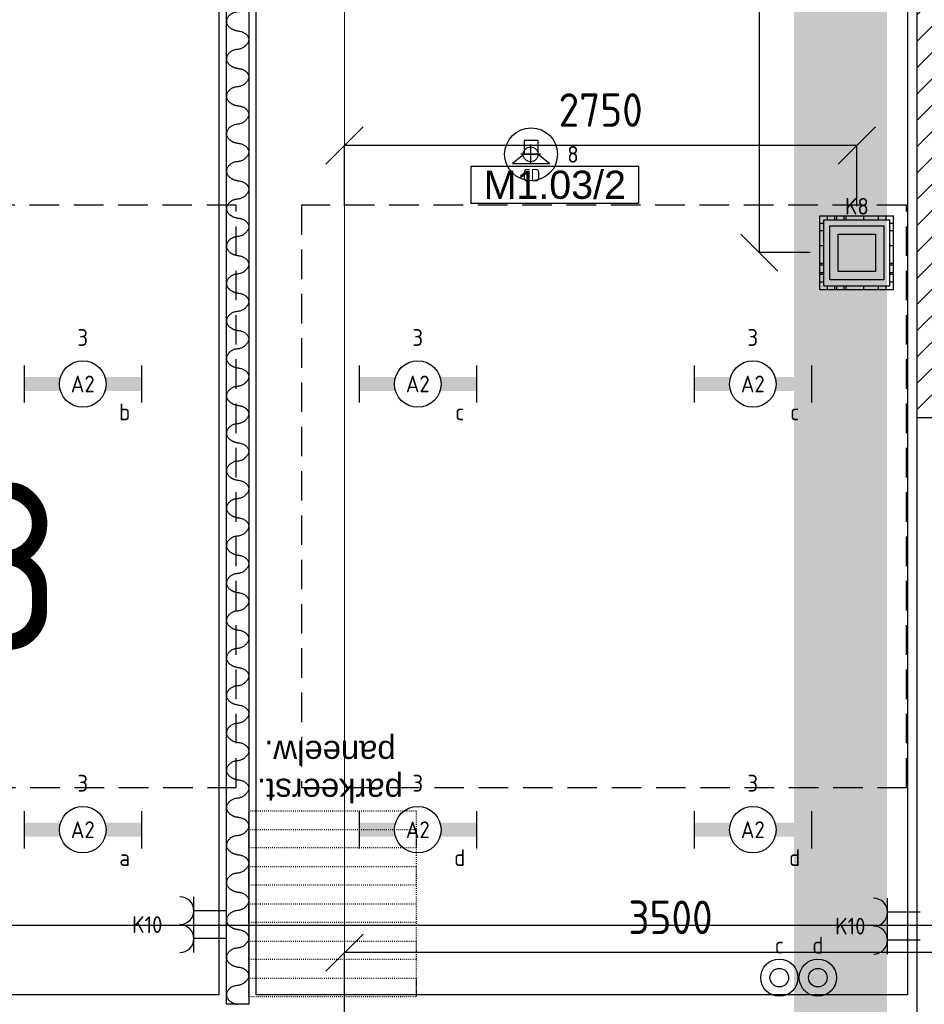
# Model space of a CAD drawing. Header units: millimetres. Extents: x -38031 to 110605, y -30229 to 92226.
# Tile 112 of 194: x 22615 to 27475, y 14624 to 19915. Entities that reach past the tile are written whole.
import ezdxf
from ezdxf.enums import TextEntityAlignment as Align

# ---------------------------------------------------------------- set-up
doc = ezdxf.new("R2010")
doc.units = ezdxf.units.MM
doc.header["$LTSCALE"] = 50
doc.set_wipeout_variables(frame=1)
doc.header["$PDMODE"] = 1
for name, pattern in [('HIDDEN', [9.525, 6.35, -3.175]), ('HIDDEN2', [4.7625, 3.175, -1.5875]), ('STYLE_05', [0.20828, 0.069425, -0.138855]), ('STYLE_07', [1.875, 0.625, -0.20828, 0.625, -0.20836, 0.06943, -0.13893])]:
    doc.linetypes.add(name, pattern=pattern)
for name, color, linetype in [('AB$1A---_ATTRIB035', 8, 'Continuous'), ('AL$1A---_ALGEMEEN', 8, 'Continuous'), ('AL------_MAATV', 200, 'Continuous'), ('AL------_MAATVOERING', 2, 'Continuous'), ('AL------_SPARING', 2, 'Continuous'), ('AM$1A---_ARCERING', 8, 'Continuous'), ('AT$1A---_TEKST100', 8, 'Continuous'), ('BOUWKUNDIG', 8, 'Continuous'), ('brandscheiding', 5, 'HIDDEN'), ('EB6421--_ATTRIB', 2, 'Continuous'), ('EL6222--', 3, 'Continuous'), ('EL6311--', 3, 'Continuous'), ('EL6421--', 3, 'Continuous'), ('kaderscheiding', 9, 'Continuous'), ('LICHT_TEXT018', 1, 'Continuous'), ('versterkte strook', 7, 'Continuous'), ('Vloerdoos (2e)', 51, 'Continuous'), ('Vloerdoos (OUD)', 51, 'Continuous')]:
    doc.layers.add(name, color=color, linetype=linetype)
doc.layers.add('stramien', color=1, linetype='Continuous', lineweight=15)
doc.styles.add('Arial', font='ARIAL.TTF')
doc.styles.add('BURO-018', font='iso.shx', dxfattribs={"height": 90})
doc.styles.get("Standard").update_dxf_attribs({"font": 'iso.shx'})
doc.dimstyles.new('STABICAD', dxfattribs={"dimscale": 100, "dimtxt": 1.8, "dimasz": 2, "dimexe": 0, "dimexo": 2.5, "dimgap": 1.5, "dimtad": 0, "dimdec": 0, "dimrnd": 10, "dimzin": 0, "dimdsep": 46, "dimtxsty": 'Standard', "dimblk1": 'OBLIQUE', "dimblk2": 'OBLIQUE', "dimsah": 1, "dimcen": -3, "dimadec": 0, "dimazin": 0, "dimtfac": 1, "dimtdec": 0, "dimtofl": 0, "dimtmove": 2, "dimatfit": 3, "dimfxl": 0, "dimtvp": 1.055556, "dimtolj": 1, "dimtzin": 0, "dimarcsym": 0})

# ---------------------------------------------------------------- blocks, each defined once
blk = doc.blocks.new('111410')
at = {"color": 0, "linetype": 'Continuous'}
for radius in [2, 1]:
    blk.add_circle((0, 3), radius, dxfattribs=at)
at = {"color": 0, "linetype": 'Continuous', "style": 'BURO-018'}
for tag, p in [('E_SLET1', (0, 7)), ('E_GROEP', (0, 0)), ('E_GKAST', (0, 0))]:
    blk.add_attdef(tag, text='', height=1.8, dxfattribs=at).set_placement(p, align=Align.MIDDLE)
at = {"color": 0, "linetype": 'Continuous', "style": 'BURO-018', "flags": 1}
for tag in ['E_MATCODE', 'E_SGROEP']:
    blk.add_attdef(tag, text='', height=1.8, dxfattribs=at).set_placement((0, 0), align=Align.MIDDLE)
blk = doc.blocks.new('E00126')
at = {"color": 0, "linetype": 'Continuous'}
for p, q in [((-3, 4.5), (3, 4.5)), ((-1.5, 1), (-1.5, 4.5)), ((1.5, 1), (1.5, 4.5))]:
    blk.add_line(p, q, dxfattribs=at)
for centre in [(-1.5, 6), (1.5, 6)]:
    blk.add_arc(centre, 1.5, 180, 0, dxfattribs=at)
at = {"color": 0, "linetype": 'Continuous', "style": 'BURO-018'}
for tag, p in [('E_GKAST', (0, 11.5)), ('E_GROEP', (0, 8.5)), ('E_SGROEP', (4.5, 8.5))]:
    blk.add_attdef(tag, text='', height=1.8, dxfattribs=at).set_placement(p, align=Align.MIDDLE)
at = {"color": 0, "linetype": 'Continuous', "style": 'BURO-018', "flags": 1}
for tag, p in [('E_VERMCODE', (13, 8.5)), ('E_MATCODE', (0, 0))]:
    blk.add_attdef(tag, text='', height=1.8, dxfattribs=at).set_placement(p, align=Align.MIDDLE)
blk = doc.blocks.new('_Oblique')
at = {"color": 0, "linetype": 'ByBlock', "lineweight": -2}
blk.add_line((-0.5, -0.5), (0.5, 0.5), dxfattribs=at)
blk = doc.blocks.new('*D127')
at = {"layer": 'AL------_MAATVOERING', "color": 0, "lineweight": -2}
for p, q in [((24360, 4463.4), (24360, 14901.6)), ((27862.4, 14901.6), (24360, 14901.6)), ((27862.4, 4569.9), (27862.4, 14901.6))]:
    blk.add_line(p, q, dxfattribs=at)
at = {"layer": 'Defpoints', "color": 0}
for p in [(24360, 14901.6), (27862.4, 4319.9), (24360, 4213.4)]:
    blk.add_point(p, dxfattribs=at)
at = {"layer": 'AL------_MAATVOERING', "color": 0, "lineweight": -2, "xscale": 200, "yscale": 200, "zscale": 200, "rotation": 180}
blk.add_blockref('_Oblique', (24360, 14901.6), dxfattribs=at)
at = {"layer": 'AL------_MAATVOERING', "color": 0, "lineweight": -2, "xscale": 200, "yscale": 200, "zscale": 200}
blk.add_blockref('_Oblique', (27862.4, 14901.6), dxfattribs=at)
at = {"layer": 'AL------_MAATVOERING', "color": 0, "insert": (26111.2, 15091.6), "char_height": 180, "attachment_point": 5}
blk.add_mtext('\\A1;3500', dxfattribs=at)
blk = doc.blocks.new('*D137')
at = {"layer": 'AL------_MAATVOERING', "color": 0, "lineweight": -2}
for p, q in [((24360, 18913.4), (24360, 19239.9)), ((27112.4, 19239.9), (24360, 19239.9)), ((27112.4, 18913.4), (27112.4, 19239.9))]:
    blk.add_line(p, q, dxfattribs=at)
at = {"layer": 'Defpoints', "color": 0}
for p in [(24360, 19239.9), (24360, 18663.4), (27112.4, 18663.4)]:
    blk.add_point(p, dxfattribs=at)
at = {"layer": 'AL------_MAATVOERING', "color": 0, "lineweight": -2, "xscale": 200, "yscale": 200, "zscale": 200, "rotation": 180}
blk.add_blockref('_Oblique', (24360, 19239.9), dxfattribs=at)
at = {"layer": 'AL------_MAATVOERING', "color": 0, "lineweight": -2, "xscale": 200, "yscale": 200, "zscale": 200}
blk.add_blockref('_Oblique', (27112.4, 19239.9), dxfattribs=at)
at = {"layer": 'AL------_MAATVOERING', "color": 0, "insert": (25736.2, 19429.9), "char_height": 180, "attachment_point": 5}
blk.add_mtext('\\A1;2750', dxfattribs=at)
blk = doc.blocks.new('*D138')
at = {"layer": 'AL------_MAATVOERING', "color": 0, "lineweight": -2}
for p, q in [((26862.4, 23075), (26588.8, 23075)), ((26588.8, 18663.4), (26588.8, 23075)), ((26862.4, 18663.4), (26588.8, 18663.4))]:
    blk.add_line(p, q, dxfattribs=at)
at = {"layer": 'Defpoints', "color": 0}
for p in [(26588.8, 23075), (27112.4, 23075), (27112.4, 18663.4)]:
    blk.add_point(p, dxfattribs=at)
at = {"layer": 'AL------_MAATVOERING', "color": 0, "lineweight": -2, "xscale": 200, "yscale": 200, "zscale": 200}
for p, rotation in [((26588.8, 23075), 90), ((26588.8, 18663.4), 270)]:
    blk.add_blockref('_Oblique', p, dxfattribs=dict(at, rotation=rotation))
at = {"layer": 'AL------_MAATVOERING', "color": 0, "insert": (26398.8, 20869.2), "char_height": 180, "attachment_point": 5, "rotation": 90}
blk.add_mtext('\\A1;4410', dxfattribs=at)
blk = doc.blocks.new('1115B6630')
at = {"color": 0}
for p, q in [((-6.3, 2), (-6.3, -2)), ((6.3, 2), (6.3, -2))]:
    blk.add_line(p, q, dxfattribs=at)
at = {"color": 0, "linetype": 'Continuous'}
blk.add_circle((0, 0), 2.5, dxfattribs=at)
at = {"color": 0}
for points in [[(-2.5, 0.75), (-6.3, 0.75), (-2.5, -0.75), (-6.3, -0.75)], [(2.5, 0.75), (6.3, 0.75), (2.5, -0.75), (6.3, -0.75)]]:
    blk.add_solid(points, dxfattribs=at)
at = {"color": 0, "linetype": 'Continuous', "style": 'BURO-018'}
for tag, p in [('E_GKAST', (0, 8)), ('E_GROEP', (0, 5)), ('E_SGROEP', (4.5, 5)), ('E_ARMCODE', (0, 0)), ('E_SLET', (4.5, -3))]:
    blk.add_attdef(tag, text='', height=1.8, dxfattribs=at).set_placement(p, align=Align.MIDDLE)
blk = doc.blocks.new('E00414')
at = {"color": 0, "linetype": 'Continuous'}
for p, q in [((-2.9, -2.9), (-2.9, 2.9)), ((-2.9, 2.9), (2.9, 2.9)), ((2.9, 2.9), (2.9, -2.9)), ((-2, 2), (2, 2)), ((-2, -2), (-2, 2)), ((2, 2), (2, -2)), ((2, -2), (-2, -2)), ((2.9, -2.9), (-2.9, -2.9))]:
    blk.add_line(p, q, dxfattribs=at)
at = {"color": 0}
for points in [[(-2.9, 2.9), (2.9, 2.9), (-2, 2), (2, 2)], [(-2, -2), (-2.9, -2.9), (-2, 2), (-2.9, 2.9)], [(2, 2), (2.9, 2.9), (2, -2), (2.9, -2.9)], [(2, -2), (2.9, -2.9), (-2, -2), (-2.9, -2.9)]]:
    blk.add_solid(points, dxfattribs=at)
at = {"color": 0, "linetype": 'Continuous', "style": 'BURO-018'}
for tag, p in [('E_GKAST', (0, 8)), ('E_GROEP', (0, 5)), ('E_SGROEP', (4.5, 5))]:
    blk.add_attdef(tag, text='', height=1.8, dxfattribs=at).set_placement(p, align=Align.MIDDLE)
at = {"color": 0, "linetype": 'Continuous', "style": 'BURO-018', "flags": 1}
for tag, p in [('E_VERMCODE', (13, 5)), ('E_MATCODE', (0, 0))]:
    blk.add_attdef(tag, text='', height=1.8, dxfattribs=at).set_placement(p, align=Align.MIDDLE)
blk = doc.blocks.new('A$C385C6BB8')
at = {"layer": 'kaderscheiding', "const_width": 500}
blk.add_lwpolyline([(-72179.6, -17466.3), (-72179.6, 81355.5)], dxfattribs=at)
blk = doc.blocks.new('E00497')
at = {"color": 0}
for p, q in [((0, 0.75), (1, 2)), ((1, -2), (1, 2)), ((0, 0.75), (-1.5, 0.75)), ((0, -0.75), (0, 0.75)), ((-1.5, -0.75), (0, -0.75)), ((0, -0.75), (1, -2))]:
    blk.add_line(p, q, dxfattribs=at)
blk.add_line((-1.5, 0.75), (-1.5, -0.75))
blk.add_circle((0, 0), 2.84, dxfattribs=at)
at = {"color": 0, "linetype": 'Continuous', "style": 'BURO-018'}
blk.add_attdef('E_TEXT1', text='', height=1.8, dxfattribs=at).set_placement((0, 4.5), align=Align.MIDDLE)
at = {"color": 0, "linetype": 'Continuous', "style": 'BURO-018', "flags": 1}
blk.add_attdef('E_MATCODE', text='', height=1.8, dxfattribs=at).set_placement((0, 0), align=Align.MIDDLE)
blk = doc.blocks.new('Centraaldoos')
at = {"color": 1, "linetype": 'Continuous'}
for p, q in [((0, -2), (0, 2)), ((-2, 0), (2, 0))]:
    blk.add_line(p, q, dxfattribs=at)
at = {"color": 0, "linetype": 'Continuous'}
blk.add_circle((0, 0), 1.5, dxfattribs=at)
at = {"color": 0, "linetype": 'Continuous', "style": 'BURO-018'}
blk.add_attdef('AL_POSNR', text='', height=1.8, dxfattribs=at).set_placement((0, 3), align=Align.CENTER)
at = {"color": 0, "linetype": 'Continuous', "style": 'BURO-018', "flags": 1}
blk.add_attdef('AL_OMS', (0, 0), '', height=1.8, dxfattribs=at)
at = {"layer": 'AL------_MAATV', "style": 'BURO-018'}
blk.add_text('CD', height=2.531, rotation=180, dxfattribs=at).set_placement((1.61, 5.48))
blk = doc.blocks.new('VLOERDOOS (2e)')
at = {"layer": 'Vloerdoos (OUD)'}
for p, q in [((0, 395), (395, 395)), ((0, 395), (0, 0)), ((20, 375), (20, 20)), ((20, 375), (375, 375)), ((40, 375), (40, 395)), ((80, 375), (80, 395)), ((90, 375), (90, 395)), ((130, 375), (130, 395)), ((140, 375), (140, 395)), ((235, 375), (235, 395)), ((315, 375), (315, 395)), ((355, 375), (355, 395)), ((375, 375), (375, 20)), ((395, 395), (395, 0)), ((0, 355), (20, 355)), ((375, 355), (395, 355)), ((0, 315), (20, 315)), ((0, 305), (20, 305)), ((0, 265), (20, 265)), ((375, 315), (395, 315)), ((375, 305), (395, 305)), ((375, 265), (395, 265)), ((0, 255), (20, 255)), ((375, 255), (395, 255)), ((0, 160), (20, 160)), ((375, 160), (395, 160)), ((0, 80), (20, 80)), ((375, 80), (395, 80)), ((0, 40), (20, 40)), ((0, 0), (395, 0)), ((20, 20), (375, 20)), ((40, 0), (40, 20)), ((80, 0), (80, 20)), ((90, 0), (90, 20)), ((130, 0), (130, 20)), ((140, 0), (140, 20)), ((235, 0), (235, 20)), ((315, 0), (315, 20)), ((355, 0), (355, 20)), ((375, 40), (395, 40))]:
    blk.add_line(p, q, dxfattribs=at)
blk = doc.blocks.new('Group-76')
at = {"layer": 'AL$1A---_ALGEMEEN', "color": 0, "linetype": 'Continuous', "lineweight": 30}
blk.add_lwpolyline([(-32636, -5359), (-32516, -5359), (-32516, -13951), (-32636, -13951)], close=True, dxfattribs=at)
at = {"layer": 'AL$1A---_ALGEMEEN', "color": 0}
for points in [[(-32576, -8518.1), (-32575.3, -8518.8), (-32572, -8519.2), (-32536.9, -8523.8), (-32507.3, -8567.9), (-32547.3, -8616.1), (-32609, -8621), (-32645.1, -8669.4), (-32608.5, -8715.1), (-32576, -8719.3)], [(-32576, -8719.3), (-32575.3, -8720), (-32572, -8720.4), (-32536.9, -8725), (-32507.3, -8769.1), (-32547.3, -8817.3), (-32609, -8822.3), (-32645.1, -8870.6), (-32608.5, -8916.4), (-32576, -8920.6)], [(-32576, -8920.6), (-32575.3, -8921.2), (-32572, -8921.6), (-32536.9, -8926.3), (-32507.3, -8970.4), (-32547.3, -9018.5), (-32609, -9023.5), (-32645.1, -9071.8), (-32608.5, -9117.6), (-32576, -9121.8)], [(-32576, -9121.8), (-32575.3, -9122.4), (-32572, -9122.9), (-32536.9, -9127.5), (-32507.3, -9171.6), (-32547.3, -9219.7), (-32609, -9224.7), (-32645.1, -9273), (-32608.5, -9318.8), (-32576, -9323)], [(-32576, -9323), (-32575.3, -9323.7), (-32572, -9324.1), (-32536.9, -9328.7), (-32507.3, -9372.8), (-32547.3, -9421), (-32609, -9425.9), (-32645.1, -9474.2), (-32608.5, -9520), (-32576, -9524.2)], [(-32576, -9524.2), (-32575.3, -9524.9), (-32572, -9525.3), (-32536.9, -9529.9), (-32507.3, -9574), (-32547.3, -9622.2), (-32609, -9627.1), (-32645.1, -9675.4), (-32608.5, -9721.2), (-32576, -9725.4)], [(-32576, -9725.4), (-32575.3, -9726.1), (-32572, -9726.5), (-32536.9, -9731.1), (-32507.3, -9775.2), (-32547.3, -9823.4), (-32609, -9828.4), (-32645.1, -9876.7), (-32608.5, -9922.4), (-32576, -9926.6)], [(-32576, -9926.6), (-32575.3, -9927.3), (-32572, -9927.7), (-32536.9, -9932.4), (-32507.3, -9976.4), (-32547.3, -10024.6), (-32609, -10029.6), (-32645.1, -10077.9), (-32608.5, -10123.7), (-32576, -10127.9)], [(-32576, -10127.9), (-32575.3, -10128.5), (-32572, -10129), (-32536.9, -10133.6), (-32507.3, -10177.7), (-32547.3, -10225.8), (-32609, -10230.8), (-32645.1, -10279.1), (-32608.5, -10324.9), (-32576, -10329.1)], [(-32576, -10329.1), (-32575.3, -10329.7), (-32572, -10330.2), (-32536.9, -10334.8), (-32507.3, -10378.9), (-32547.3, -10427), (-32609, -10432), (-32645.1, -10480.3), (-32608.5, -10526.1), (-32576, -10530.3)], [(-32576, -10530.3), (-32575.3, -10531), (-32572, -10531.4), (-32536.9, -10536), (-32507.3, -10580.1), (-32547.3, -10628.3), (-32609, -10633.2), (-32645.1, -10681.5), (-32608.5, -10727.3), (-32576, -10731.5)], [(-32576, -10731.5), (-32575.3, -10732.2), (-32572, -10732.6), (-32536.9, -10737.2), (-32507.3, -10781.3), (-32547.3, -10829.5), (-32609, -10834.4), (-32645.1, -10882.7), (-32608.5, -10928.5), (-32576, -10932.7)], [(-32576, -10932.7), (-32575.3, -10933.4), (-32572, -10933.8), (-32536.9, -10938.4), (-32507.3, -10982.5), (-32547.3, -11030.7), (-32609, -11035.7), (-32645.1, -11084), (-32608.5, -11129.7), (-32576, -11134)], [(-32576, -11134), (-32575.3, -11134.6), (-32572, -11135), (-32536.9, -11139.7), (-32507.3, -11183.7), (-32547.3, -11231.9), (-32609, -11236.9), (-32645.1, -11285.2), (-32608.5, -11331), (-32576, -11335.2)], [(-32576, -11335.2), (-32575.3, -11335.8), (-32572, -11336.3), (-32536.9, -11340.9), (-32507.3, -11385), (-32547.3, -11433.1), (-32609, -11438.1), (-32645.1, -11486.4), (-32608.5, -11532.2), (-32576, -11536.4)], [(-32576, -11536.4), (-32575.3, -11537), (-32572, -11537.5), (-32536.9, -11542.1), (-32507.3, -11586.2), (-32547.3, -11634.4), (-32609, -11639.3), (-32645.1, -11687.6), (-32608.5, -11733.4), (-32576, -11737.6)], [(-32576, -11737.6), (-32575.3, -11738.3), (-32572, -11738.7), (-32536.9, -11743.3), (-32507.3, -11787.4), (-32547.3, -11835.6), (-32609, -11840.5), (-32645.1, -11888.8), (-32608.5, -11934.6), (-32576, -11938.8)], [(-32576, -11938.8), (-32575.3, -11939.5), (-32572, -11939.9), (-32536.9, -11944.5), (-32507.3, -11988.6), (-32547.3, -12036.8), (-32609, -12041.7), (-32645.1, -12090.1), (-32608.5, -12135.8), (-32576, -12140)], [(-32576, -12140), (-32575.3, -12140.7), (-32572, -12141.1), (-32536.9, -12145.7), (-32507.3, -12189.8), (-32547.3, -12238), (-32609, -12243), (-32645.1, -12291.3), (-32608.5, -12337), (-32576, -12341.3)], [(-32576, -12341.3), (-32575.3, -12341.9), (-32572, -12342.3), (-32536.9, -12347), (-32507.3, -12391.1), (-32547.3, -12439.2), (-32609, -12444.2), (-32645.1, -12492.5), (-32608.5, -12538.3), (-32576, -12542.5)], [(-32576, -12542.5), (-32575.3, -12543.1), (-32572, -12543.6), (-32536.9, -12548.2), (-32507.3, -12592.3), (-32547.3, -12640.4), (-32609, -12645.4), (-32645.1, -12693.7), (-32608.5, -12739.5), (-32576, -12743.7)], [(-32576, -12743.7), (-32575.3, -12744.3), (-32572, -12744.8), (-32536.9, -12749.4), (-32507.3, -12793.5), (-32547.3, -12841.7), (-32609, -12846.6), (-32645.1, -12894.9), (-32608.5, -12940.7), (-32576, -12944.9)], [(-32576, -12944.9), (-32575.3, -12945.6), (-32572, -12946), (-32536.9, -12950.6), (-32507.3, -12994.7), (-32547.3, -13042.9), (-32609, -13047.8), (-32645.1, -13096.1), (-32608.5, -13141.9), (-32576, -13146.1)], [(-32576, -13146.1), (-32575.3, -13146.8), (-32572, -13147.2), (-32536.9, -13151.8), (-32507.3, -13195.9), (-32547.3, -13244.1), (-32609, -13249.1), (-32645.1, -13297.4), (-32608.5, -13343.1), (-32576, -13347.3)], [(-32576, -13347.3), (-32575.3, -13348), (-32572, -13348.4), (-32536.9, -13353.1), (-32507.3, -13397.1), (-32547.3, -13445.3), (-32609, -13450.3), (-32645.1, -13498.6), (-32608.5, -13544.4), (-32576, -13548.6)], [(-32576, -13548.6), (-32575.3, -13549.2), (-32572, -13549.6), (-32536.9, -13554.3), (-32507.3, -13598.4), (-32547.3, -13646.5), (-32609, -13651.5), (-32645.1, -13699.8), (-32608.5, -13745.6), (-32576, -13749.8)], [(-32576, -13749.8), (-32575.3, -13750.4), (-32572, -13750.9), (-32536.9, -13755.5), (-32507.3, -13799.6), (-32547.3, -13847.7), (-32609, -13852.7), (-32645.1, -13901), (-32608.5, -13946.8), (-32576, -13951)]]:
    blk.add_open_spline(points, degree=2, knots=[0, 0, 0, 1, 1, 2, 3, 4, 5, 6, 7, 7, 7], dxfattribs=at)
blk = doc.blocks.new('serviceblok model B')
at = {"color": 0}
blk.add_wipeout([(751.2, 6225), (751.2, 6075), (150, 6075), (150, 3400), (751.2, 3400), (751.2, 3250), (0, 3250), (0, 8541), (150, 8541), (150, 6225)], dxfattribs=at).dxf.layer = 'AL$1A---_ALGEMEEN'
at = {"layer": 'AM$1A---_ARCERING', "linetype": 'Continuous', "lineweight": 5}
h = blk.add_hatch(dxfattribs=at)
h.set_pattern_fill('KALKZANDSTEEN', color=256, style=0, pattern_type=2)
h.set_pattern_definition([(45, (0, 0), (70.7107, -70.7107), [])])
h.paths.add_polyline_path([(3720, 6075), (3720, 6225), (150, 6225), (150, 8541), (0, 8541), (0, 6225), (0, 6075), (0, 3400), (0, 3250), (1500, 3250), (1500, 3400), (1500, 6075)])
h.paths.add_polyline_path([(150, 3400), (150, 6075), (1350, 6075), (1350, 3400)], flags=16)
at = {"layer": 'AL$1A---_ALGEMEEN', "color": 0, "flags": 128}
blk.add_lwpolyline([(3720, 6075), (3720, 6225), (150, 6225), (150, 8541), (0, 8541), (0, 6225), (0, 6075), (0, 3400), (0, 3250), (1500, 3250), (1500, 3400), (1500, 6075)], close=True, dxfattribs=at)
at = {"color": 0}
blk.add_wipeout([(125, 3250), (0, 3250), (0, -520), (125, -520), (125, -450), (125, -310)], dxfattribs=at).dxf.layer = 'AL$1A---_ALGEMEEN'
at = {"layer": 'AL$1A---_ALGEMEEN', "color": 0}
blk.add_lwpolyline([(125, 3250), (0, 3250), (0, -520), (125, -520), (125, -450), (125, -310)], close=True, dxfattribs=at)
blk = doc.blocks.new('ruimtenummer')
at = {"layer": 'AL$1A---_ALGEMEEN', "color": 0, "flags": 1}
for tag, p in [('peil', (-450, -397.1)), ('onderdeel', (-450, -669.8))]:
    blk.add_attdef(tag, p, '', height=151.5, dxfattribs=at)
at = {"color": 0}
blk.add_wipeout([(-450, 100), (450, 100), (450, -100), (-450, -100)], dxfattribs=at).dxf.layer = 'AL$1A---_ALGEMEEN'
at = {"layer": 'AL$1A---_ALGEMEEN', "color": 0}
blk.add_lwpolyline([(-450, 100), (450, 100), (450, -100), (-450, -100)], close=True, dxfattribs=at)
at = {"layer": 'AL$1A---_ALGEMEEN', "color": 0, "style": 'Arial'}
blk.add_attdef('ruimtenummer', text='', height=151.5, dxfattribs=at).set_placement((0, 78), align=Align.TOP_CENTER)
blk = doc.blocks.new('22x_parkeerstand-p')
at = {"layer": 'AL$1A---_ALGEMEEN', "color": 0, "linetype": 'STYLE_05'}
for points in [[(0, 1000), (900, 1000), (900, 0), (0, 0)], [(0, 1000), (900, 1000), (900, 900), (0, 900)], [(0, 800), (900, 800), (900, 700), (0, 700)], [(0, 600), (900, 600), (900, 500), (0, 500)], [(0, 400), (900, 400), (900, 300), (0, 300)], [(0, 200), (900, 200), (900, 100), (0, 100)]]:
    blk.add_lwpolyline(points, close=True, dxfattribs=at)
at = {"layer": 'AT$1A---_TEKST100', "insert": (463.4, -45.8), "char_height": 126.27, "attachment_point": 2, "line_spacing_factor": 0.967741, "style": 'Arial'}
blk.add_mtext('{\\C256;\\lparkeerst.\\Ppaneelw.}', dxfattribs=at)
blk = doc.blocks.new('200254 W 211 30-06-2008')
at = {"layer": 'AL$1A---_ALGEMEEN'}
blk.add_lwpolyline([(19438.23, 3465.23), (19508.45, 3465.23), (19508.45, 3309.43), (19438.23, 3309.43)], close=True, dxfattribs=at)
at = {"layer": 'stramien', "linetype": 'STYLE_07', "ltscale": 50}
blk.add_line((19521.95, 2695.43), (19521.95, 4240.03), dxfattribs=at)
at = {"layer": 'AL$1A---_ALGEMEEN', "xscale": 0.02, "yscale": 0.02, "zscale": 0.02}
for name, p in [('Group-76', (20161.97, 3587.45)), ('serviceblok model B', (19583.45, 3306.45))]:
    blk.add_blockref(name, p, dxfattribs=at)
at = {"layer": 'AL$1A---_ALGEMEEN'}
ref = blk.add_blockref('ruimtenummer', (19544.54, 3396.5), dxfattribs=dict(at, xscale=0.02, yscale=0.02, zscale=0.02, rotation=180))
ref.add_attrib('ruimtenummer', 'M1.03/2', dxfattribs={"layer": 'AB$1A---_ATTRIB035', "height": 3.03, "style": 'Arial'}).set_placement((19544.54, 3398.03), align=Align.TOP_CENTER)
at = {"layer": 'AL$1A---_ALGEMEEN', "xscale": 0.02, "yscale": 0.02, "zscale": 0.02, "rotation": 180}
blk.add_blockref('22x_parkeerstand-p', (19529.65, 3329.23), dxfattribs=at)
at = {"layer": 'AL$1A---_ALGEMEEN'}
blk.add_lwpolyline([(19512.45, 3465.23), (19582.45, 3465.23), (19582.45, 3309.43), (19512.45, 3309.43)], close=True, dxfattribs=at)

msp = doc.modelspace()

# ---------------------------------------------------------------- block references
at = {"layer": 'kaderscheiding'}
msp.add_blockref('A$C385C6BB8', (99205, -12512.3), dxfattribs=at)

# ---------------------------------------------------------------- next in the draw order: block references
at = {"layer": 'BOUWKUNDIG', "xscale": 50, "yscale": 50, "zscale": 50}
msp.add_blockref('200254 W 211 30-06-2008', (-951737.5, -150797.3), dxfattribs=at)

# ---------------------------------------------------------------- next in the draw order: linework, layer by layer
at = {"layer": 'LICHT_TEXT018', "linetype": 'HIDDEN2'}
for points in [[(20528.5, 15788.4), (23778.5, 15788.4), (23778.5, 18918.4), (20528.5, 18918.4)], [(24128.5, 15788.4), (27378.5, 15788.4), (27378.5, 18918.4), (24128.5, 18918.4)]]:
    msp.add_lwpolyline(points, close=True, dxfattribs=at)
at = {"layer": 'versterkte strook'}
msp.add_line((-4775.7, 15050), (104346.1, 15050), dxfattribs=at)

# ---------------------------------------------------------------- next in the draw order: block references
at = {"layer": 'AL------_SPARING', "xscale": 26.66666666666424, "yscale": 26.66666666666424, "zscale": 26.66666666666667, "rotation": 180}
msp.add_blockref('Centraaldoos', (25359.7, 19192), dxfattribs=at)
at = {"layer": 'EL6222--'}
ref = msp.add_blockref('E00414', (27113, 18663), dxfattribs=dict(at, xscale=50, yscale=50, zscale=50))
ref.add_attrib('E_GROEP', 'K8', dxfattribs={"layer": '0', "color": 1, "linetype": 'Continuous', "height": 90, "style": 'BURO-018'}).set_placement((27113, 18913), align=Align.MIDDLE)
ref = msp.add_blockref('E00126', (23775, 15052.2), dxfattribs=dict(at, xscale=50, yscale=50, zscale=50, rotation=90))
ref.add_attrib('E_GROEP', 'K10', dxfattribs={"layer": '0', "color": 1, "linetype": 'Continuous', "height": 90, "style": 'BURO-018'}).set_placement((23300, 15052.2), align=Align.MIDDLE)
ref = msp.add_blockref('E00126', (27502.5, 15044), dxfattribs=dict(at, xscale=50, yscale=50, zscale=50, rotation=90))
ref.add_attrib('E_GROEP', 'K10', dxfattribs={"layer": '0', "color": 1, "linetype": 'Continuous', "height": 90, "style": 'BURO-018'}).set_placement((27077.5, 15044), align=Align.MIDDLE)
at = {"layer": 'EL6311--'}
ref = msp.add_blockref('1115B6630', (22953.5, 17957.5), dxfattribs=dict(at, xscale=50, yscale=50, zscale=50))
ref.add_attrib('E_ARMCODE', 'A2', dxfattribs={"layer": '0', "color": 1, "linetype": 'Continuous', "height": 90, "style": 'BURO-018'}).set_placement((22953.5, 17957.5), align=Align.MIDDLE)
ref.add_attrib('E_SLET', 'b', dxfattribs={"layer": '0', "color": 1, "linetype": 'Continuous', "height": 90, "style": 'BURO-018'}).set_placement((23178.5, 17807.5), align=Align.MIDDLE)
ref.add_attrib('E_GROEP', '3', dxfattribs={"layer": '0', "color": 1, "linetype": 'Continuous', "height": 90, "style": 'BURO-018'}).set_placement((22953.5, 18207.5), align=Align.MIDDLE)
ref = msp.add_blockref('1115B6630', (24753.5, 17957.5), dxfattribs=dict(at, xscale=50, yscale=50, zscale=50))
ref.add_attrib('E_ARMCODE', 'A2', dxfattribs={"layer": '0', "color": 1, "linetype": 'Continuous', "height": 90, "style": 'BURO-018'}).set_placement((24753.5, 17957.5), align=Align.MIDDLE)
ref.add_attrib('E_SLET', 'c', dxfattribs={"layer": '0', "color": 1, "linetype": 'Continuous', "height": 90, "style": 'BURO-018'}).set_placement((24978.5, 17807.5), align=Align.MIDDLE)
ref.add_attrib('E_GROEP', '3', dxfattribs={"layer": '0', "color": 1, "linetype": 'Continuous', "height": 90, "style": 'BURO-018'}).set_placement((24753.5, 18207.5), align=Align.MIDDLE)
ref = msp.add_blockref('1115B6630', (26553.5, 17957.5), dxfattribs=dict(at, xscale=50, yscale=50, zscale=50))
ref.add_attrib('E_ARMCODE', 'A2', dxfattribs={"layer": '0', "color": 1, "linetype": 'Continuous', "height": 90, "style": 'BURO-018'}).set_placement((26553.5, 17957.5), align=Align.MIDDLE)
ref.add_attrib('E_SLET', 'c', dxfattribs={"layer": '0', "color": 1, "linetype": 'Continuous', "height": 90, "style": 'BURO-018'}).set_placement((26778.5, 17807.5), align=Align.MIDDLE)
ref.add_attrib('E_GROEP', '3', dxfattribs={"layer": '0', "color": 1, "linetype": 'Continuous', "height": 90, "style": 'BURO-018'}).set_placement((26553.5, 18207.5), align=Align.MIDDLE)
ref = msp.add_blockref('1115B6630', (22953.5, 15562.2), dxfattribs=dict(at, xscale=50, yscale=50, zscale=50))
ref.add_attrib('E_ARMCODE', 'A2', dxfattribs={"layer": '0', "color": 1, "linetype": 'Continuous', "height": 90, "style": 'BURO-018'}).set_placement((22953.5, 15562.2), align=Align.MIDDLE)
ref.add_attrib('E_SLET', 'a', dxfattribs={"layer": '0', "color": 1, "linetype": 'Continuous', "height": 90, "style": 'BURO-018'}).set_placement((23178.5, 15412.2), align=Align.MIDDLE)
ref.add_attrib('E_GROEP', '3', dxfattribs={"layer": '0', "color": 1, "linetype": 'Continuous', "height": 90, "style": 'BURO-018'}).set_placement((22953.5, 15812.2), align=Align.MIDDLE)
ref = msp.add_blockref('1115B6630', (24753.5, 15562.2), dxfattribs=dict(at, xscale=50, yscale=50, zscale=50))
ref.add_attrib('E_ARMCODE', 'A2', dxfattribs={"layer": '0', "color": 1, "linetype": 'Continuous', "height": 90, "style": 'BURO-018'}).set_placement((24753.5, 15562.2), align=Align.MIDDLE)
ref.add_attrib('E_SLET', 'd', dxfattribs={"layer": '0', "color": 1, "linetype": 'Continuous', "height": 90, "style": 'BURO-018'}).set_placement((24978.5, 15412.2), align=Align.MIDDLE)
ref.add_attrib('E_GROEP', '3', dxfattribs={"layer": '0', "color": 1, "linetype": 'Continuous', "height": 90, "style": 'BURO-018'}).set_placement((24753.5, 15812.2), align=Align.MIDDLE)
ref = msp.add_blockref('1115B6630', (26553.5, 15562.2), dxfattribs=dict(at, xscale=50, yscale=50, zscale=50))
ref.add_attrib('E_ARMCODE', 'A2', dxfattribs={"layer": '0', "color": 1, "linetype": 'Continuous', "height": 90, "style": 'BURO-018'}).set_placement((26553.5, 15562.2), align=Align.MIDDLE)
ref.add_attrib('E_SLET', 'd', dxfattribs={"layer": '0', "color": 1, "linetype": 'Continuous', "height": 90, "style": 'BURO-018'}).set_placement((26778.5, 15412.2), align=Align.MIDDLE)
ref.add_attrib('E_GROEP', '3', dxfattribs={"layer": '0', "color": 1, "linetype": 'Continuous', "height": 90, "style": 'BURO-018'}).set_placement((26553.5, 15812.2), align=Align.MIDDLE)
ref = msp.add_blockref('111410', (26695.8, 14617.2), dxfattribs=dict(at, xscale=50, yscale=50, zscale=50))
ref.add_attrib('E_SLET1', 'c', dxfattribs={"layer": '0', "color": 1, "linetype": 'Continuous', "height": 90, "style": 'BURO-018'}).set_placement((26695.8, 14942.2), align=Align.MIDDLE)
ref = msp.add_blockref('111410', (26903.2, 14617.2), dxfattribs=dict(at, xscale=50, yscale=50, zscale=50))
ref.add_attrib('E_SLET1', 'd', dxfattribs={"layer": '0', "color": 1, "linetype": 'Continuous', "height": 90, "style": 'BURO-018'}).set_placement((26903.2, 14942.2), align=Align.MIDDLE)
at = {"layer": 'EL6421--', "linetype": 'HIDDEN2'}
ref = msp.add_blockref('E00497', (25362.3, 19192), dxfattribs=dict(at, xscale=50, yscale=50, zscale=50, rotation=270))
ref.add_attrib('E_TEXT1', '8', dxfattribs={"layer": 'EB6421--_ATTRIB', "color": 1, "linetype": 'Continuous', "height": 90, "style": 'BURO-018'}).set_placement((25587.3, 19192), align=Align.MIDDLE)
at = {"layer": 'Vloerdoos (2e)', "rotation": 90}
msp.add_blockref('VLOERDOOS (2e)', (27309.3, 18465.5), dxfattribs=at)

# ---------------------------------------------------------------- next in the draw order: texts
at = {"layer": 'brandscheiding', "style": 'BURO-018'}
for s, p in [('Zone 13', (18956.1, 16525.6)), ('971m', (19779.7, 15123.7))]:
    msp.add_text(s, height=900, dxfattribs=at).set_placement(p)

# ---------------------------------------------------------------- next in the draw order: dimensions: what is measured, and where the dimension line sits
at = {"layer": 'AL------_MAATVOERING'}
dim = msp.add_linear_dim(base=(26588.8, 23075), p1=(27112.4, 18663.4), p2=(27112.4, 23075), angle=90, dimstyle='STABICAD', dxfattribs=at)
dim.commit()
dim.dimension.update_dxf_attribs({"geometry": '*D138', "text_midpoint": (26398.8, 20869.2)})
for base, p1, p2, picture, middle in [((24360, 19239.9), (27112.4, 18663.4), (24360, 18663.4), '*D137', (25736.2, 19429.9)), ((24360, 14901.6), (27862.4, 4319.9), (24360, 4213.4), '*D127', (26111.2, 15091.6))]:
    dim = msp.add_linear_dim(base=base, p1=p1, p2=p2, dimstyle='STABICAD', dxfattribs=at)
    dim.commit()
    dim.dimension.update_dxf_attribs({"geometry": picture, "text_midpoint": middle})

doc.saveas('drawing.dxf')
